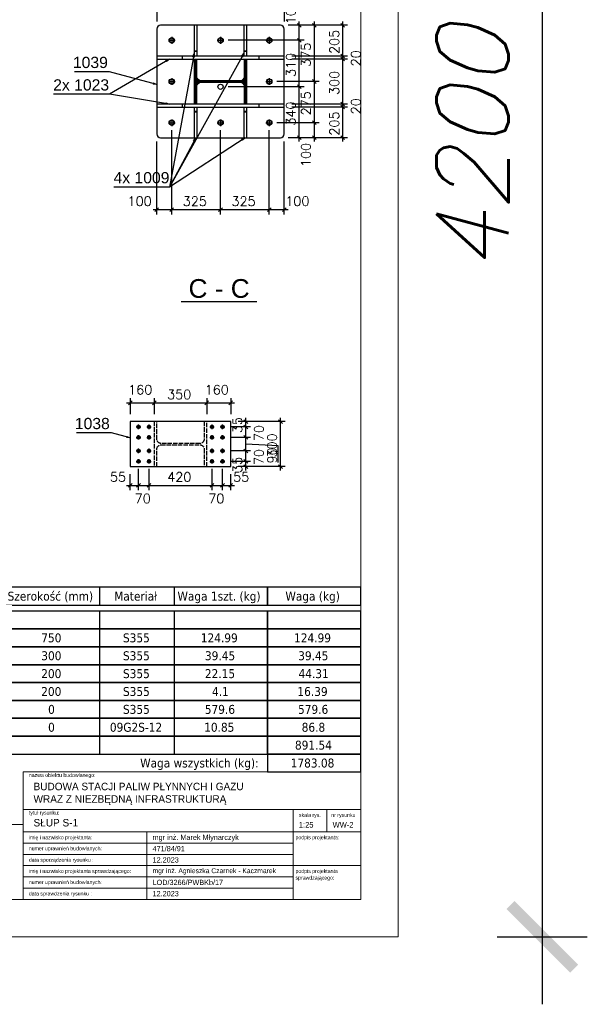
# Model space of a CAD drawing. Header units: millimetres. Extents: x 1814 to 94182, y 11562 to 49454.
# Tile 77 of 143: x 14214 to 14593, y 20227 to 20884. Entities that reach past the tile are written whole.
import ezdxf

# ---------------------------------------------------------------- set-up
doc = ezdxf.new("R2010")
doc.units = ezdxf.units.MM
doc.linetypes.add('ACAD_ISO02W100', pattern=[15, 12, -3])
doc.linetypes.add('ACAD_ISO04W100', pattern=[30, 24, -3, 0, -3])
for name, color, linetype in [('AS_DIM_ON', 7, 'Continuous'), ('odnośnik', 140, 'Continuous'), ('opis', 50, 'Continuous')]:
    doc.layers.add(name, color=color, linetype=linetype)
doc.layers.add('pomoc', color=210, linetype='Continuous', lineweight=9, plot=False)
doc.layers.add('ramka', color=84, linetype='Continuous', lineweight=15)
doc.layers.add('wymiar', color=135, linetype='Continuous', lineweight=9)
doc.styles.add('ARIAL', font='arial.ttf')
doc.styles.add('GENERATED_STYLE_4', font='txt')
doc.styles.add('ROMANS', font='romans')
doc.styles.add('Tahoma', font='tahoma.ttf', dxfattribs={"height": 3})
doc.styles.add('WYMIARY', font='simplex.shx', dxfattribs={"oblique": 15})
doc.dimstyles.new('1-50', dxfattribs={"dimscale": 50, "dimtxt": 0.16, "dimasz": 0.2, "dimexe": 0.1, "dimexo": 0.1, "dimgap": 0.075, "dimtad": 1, "dimdec": 1, "dimrnd": 0.1, "dimzin": 9, "dimtxsty": 'WYMIARY', "dimblk": 'ARCHTICK', "dimcen": 0.2, "dimdle": 0.15, "dimadec": 1, "dimazin": 1, "dimtfac": 1, "dimtdec": 1, "dimtix": 1, "dimtmove": 2, "dimatfit": 3, "dimldrblk": 'ARCHTICK', "dimfxl": 0, "dimarcsym": 0})

# ---------------------------------------------------------------- blocks, each defined once
blk = doc.blocks.new('_ARCHTICK')
at = {"color": 0, "linetype": 'ByBlock', "lineweight": -2}
blk.add_solid([(0.398, 0.309), (0.309, 0.398), (-0.309, -0.398), (-0.398, -0.309)], dxfattribs=at)
blk = doc.blocks.new('*D3293')
at = {"layer": 'Defpoints', "color": 0}
for p in [(14466.8, 21322.09), (14466.8, 20272.09), (14562.88, 20272.09)]:
    blk.add_point(p, dxfattribs=at)
at = {"layer": 'wymiar', "color": 0, "lineweight": -2}
for p, q in [((14562.88, 21367.09), (14562.88, 20227.09)), ((14532.88, 21322.09), (14592.88, 21322.09)), ((14532.88, 20272.09), (14592.88, 20272.09))]:
    blk.add_line(p, q, dxfattribs=at)
at = {"layer": 'wymiar', "color": 0, "lineweight": -2, "xscale": 60, "yscale": 60, "zscale": 60}
for p, rotation in [((14562.88, 21322.09), 90), ((14562.88, 20272.09), 270)]:
    blk.add_blockref('_ARCHTICK', p, dxfattribs=dict(at, rotation=rotation))
at = {"layer": 'wymiar', "color": 0, "insert": (14516.38, 20797.09), "char_height": 48, "attachment_point": 5, "rotation": 90, "style": 'WYMIARY'}
blk.add_mtext('4200', dxfattribs=at)

msp = doc.modelspace()

# ---------------------------------------------------------------- hatches: boundary and pattern name
h = msp.add_hatch()
h.set_pattern_fill('HYPECUTREGION', color=10, scale=0.5, angle=-90, style=0, pattern_type=2)
h.set_pattern_definition([(315, (14348.36073, 20842.6907), (0.353553, 0.353553), [])])
h.paths.add_polyline_path([(14332.611, 20857.691), (14330.861, 20857.691), (14330.861, 20827.691), (14332.611, 20827.691), (14332.611, 20839.491, -0.4142136), (14335.311, 20842.191), (14361.411, 20842.191, -0.4142136), (14364.111, 20839.491), (14364.111, 20827.691), (14365.861, 20827.691), (14365.861, 20857.691), (14364.111, 20857.691), (14364.111, 20845.891, -0.4142136), (14361.411, 20843.191), (14335.311, 20843.191, -0.4142136), (14332.611, 20845.891)], flags=0)

# ---------------------------------------------------------------- linework, layer by layer
at = {"color": 145, "linetype": 'Continuous', "ltscale": 0.25}
for p, q in [((14305.861, 20877.691), (14305.861, 20859.691)), ((14330.861, 20880.191), (14308.361, 20880.191)), ((14332.861, 20880.191), (14330.861, 20880.191)), ((14330.861, 20880.191), (14330.861, 20863.191)), ((14332.861, 20863.191), (14332.861, 20880.191)), ((14363.861, 20880.191), (14332.861, 20880.191)), ((14365.861, 20880.191), (14363.861, 20880.191)), ((14363.861, 20880.191), (14363.861, 20863.191)), ((14365.861, 20863.191), (14365.861, 20880.191)), ((14388.361, 20880.191), (14365.861, 20880.191)), ((14390.861, 20859.691), (14390.861, 20877.691)), ((14330.861, 20863.191), (14332.861, 20863.191)), ((14330.861, 20863.191), (14330.861, 20859.691)), ((14332.861, 20859.691), (14332.861, 20863.191)), ((14363.861, 20863.191), (14365.861, 20863.191)), ((14363.861, 20863.191), (14363.861, 20859.691)), ((14365.861, 20859.691), (14365.861, 20863.191)), ((14322.861, 20859.691), (14305.861, 20859.691)), ((14305.861, 20859.691), (14305.861, 20857.691)), ((14305.861, 20857.691), (14322.861, 20857.691)), ((14305.861, 20857.691), (14305.861, 20827.691)), ((14330.861, 20859.691), (14322.861, 20859.691)), ((14322.861, 20859.691), (14322.861, 20857.691)), ((14322.861, 20857.691), (14330.861, 20857.691)), ((14373.861, 20859.691), (14330.861, 20859.691)), ((14330.861, 20857.691), (14332.611, 20857.691)), ((14330.861, 20857.691), (14330.861, 20827.691)), ((14332.611, 20845.891), (14332.611, 20857.691)), ((14332.611, 20857.691), (14364.111, 20857.691)), ((14364.111, 20857.691), (14365.861, 20857.691)), ((14364.111, 20857.691), (14364.111, 20845.891)), ((14365.861, 20827.691), (14365.861, 20857.691)), ((14365.861, 20857.691), (14373.861, 20857.691)), ((14390.861, 20859.691), (14373.861, 20859.691)), ((14373.861, 20859.691), (14373.861, 20857.691)), ((14373.861, 20857.691), (14390.861, 20857.691)), ((14390.861, 20857.691), (14390.861, 20859.691)), ((14390.861, 20827.691), (14390.861, 20857.691)), ((14361.411, 20843.191), (14335.311, 20843.191)), ((14335.311, 20842.191), (14361.411, 20842.191)), ((14332.611, 20827.691), (14332.611, 20839.491)), ((14364.111, 20839.491), (14364.111, 20827.691)), ((14322.861, 20827.691), (14305.861, 20827.691)), ((14305.861, 20827.691), (14305.861, 20825.691)), ((14305.861, 20825.691), (14322.861, 20825.691)), ((14305.861, 20825.691), (14305.861, 20807.691)), ((14330.861, 20827.691), (14322.861, 20827.691)), ((14322.861, 20827.691), (14322.861, 20825.691)), ((14322.861, 20825.691), (14365.861, 20825.691)), ((14332.611, 20827.691), (14330.861, 20827.691)), ((14330.861, 20825.691), (14330.861, 20822.191)), ((14364.111, 20827.691), (14332.611, 20827.691)), ((14332.861, 20822.191), (14332.861, 20825.691)), ((14363.861, 20825.691), (14363.861, 20822.191)), ((14365.861, 20827.691), (14364.111, 20827.691)), ((14373.861, 20827.691), (14365.861, 20827.691)), ((14365.861, 20822.191), (14365.861, 20825.691)), ((14365.861, 20825.691), (14373.861, 20825.691)), ((14390.861, 20827.691), (14373.861, 20827.691)), ((14373.861, 20827.691), (14373.861, 20825.691)), ((14373.861, 20825.691), (14390.861, 20825.691)), ((14390.861, 20825.691), (14390.861, 20827.691)), ((14390.861, 20807.691), (14390.861, 20825.691)), ((14332.861, 20822.191), (14330.861, 20822.191)), ((14330.861, 20822.191), (14330.861, 20805.191)), ((14332.861, 20805.191), (14332.861, 20822.191)), ((14365.861, 20822.191), (14363.861, 20822.191)), ((14363.861, 20822.191), (14363.861, 20805.191)), ((14365.861, 20805.191), (14365.861, 20822.191)), ((14308.361, 20805.191), (14330.861, 20805.191)), ((14330.861, 20805.191), (14332.861, 20805.191)), ((14332.861, 20805.191), (14363.861, 20805.191)), ((14363.861, 20805.191), (14365.861, 20805.191)), ((14365.861, 20805.191), (14388.361, 20805.191)), ((14355.179, 20615.79), (14288.179, 20615.79)), ((14288.179, 20615.79), (14288.179, 20585.79)), ((14355.179, 20585.79), (14355.179, 20615.79)), ((14288.179, 20585.79), (14355.179, 20585.79))]:
    msp.add_line(p, q, dxfattribs=at)
at = {"color": 84, "linetype": 'ACAD_ISO02W100', "ltscale": 0.25}
for p, q in [((14332.861, 20862.691), (14330.861, 20862.691)), ((14365.861, 20862.691), (14363.861, 20862.691)), ((14332.861, 20822.691), (14330.861, 20822.691)), ((14365.861, 20822.691), (14363.861, 20822.691)), ((14304.179, 20615.79), (14304.179, 20585.79)), ((14305.929, 20603.99), (14305.929, 20615.79)), ((14337.429, 20615.79), (14337.429, 20603.99)), ((14339.179, 20585.79), (14339.179, 20615.79)), ((14334.729, 20601.29), (14308.629, 20601.29)), ((14308.629, 20600.29), (14334.729, 20600.29)), ((14305.929, 20585.79), (14305.929, 20597.59)), ((14337.429, 20597.59), (14337.429, 20585.79))]:
    msp.add_line(p, q, dxfattribs=at)
at = {"color": 7}
for p, q in [((14314.361, 20857.691), (14274.383, 20834.191)), ((14330.861, 20861.441), (14314.436, 20772.291)), ((14363.861, 20861.441), (14314.436, 20772.291)), ((14364.861, 20805.191), (14314.436, 20772.291))]:
    msp.add_line(p, q, dxfattribs=at)
at = {"color": 0, "linetype": 'ByBlock', "lineweight": -2}
for p, q in [((14311.994, 20856.783, 25.5), (14314.361, 20857.691, 25.5)), ((14311.994, 20856.783, 25.5), (14312.417, 20856.065, 25.5)), ((14314.361, 20857.691, 25.5), (14312.417, 20856.065, 25.5)), ((14329.998, 20859.058, 17), (14330.861, 20861.441, 17)), ((14329.998, 20859.058, 17), (14330.818, 20858.907, 17)), ((14330.861, 20861.441, 17), (14330.818, 20858.907, 17)), ((14362.284, 20859.456, 17), (14363.861, 20861.441, 17)), ((14362.284, 20859.456, 17), (14363.013, 20859.052, 17)), ((14363.861, 20861.441, 17), (14363.013, 20859.052, 17)), ((14303.554, 20841.806, 5.5), (14303.338, 20841.001, 5.5)), ((14305.861, 20840.756, 5.5), (14303.338, 20841.001, 5.5)), ((14303.554, 20841.806, 5.5), (14305.861, 20840.756, 5.5)), ((14311.96, 20828.503, 25.5), (14311.826, 20827.681, 25.5)), ((14314.361, 20827.691, 25.5), (14311.826, 20827.681, 25.5)), ((14311.96, 20828.503, 25.5), (14314.361, 20827.691, 25.5)), ((14330.322, 20803.176, 17), (14331.861, 20805.191, 17)), ((14330.322, 20803.176, 17), (14331.059, 20802.786, 17)), ((14331.861, 20805.191, 17), (14331.059, 20802.786, 17)), ((14362.539, 20804.174, 17), (14364.861, 20805.191, 17)), ((14362.539, 20804.174, 17), (14362.995, 20803.476, 17)), ((14364.861, 20805.191, 17), (14362.995, 20803.476, 17)), ((14285.872, 20605.99, 525.5), (14285.656, 20605.185, 525.5)), ((14285.872, 20605.99, 525.5), (14288.179, 20604.941, 525.5)), ((14288.179, 20604.941, 525.5), (14285.656, 20605.185, 525.5))]:
    msp.add_line(p, q, dxfattribs=at)
at = {"color": 10, "linetype": 'ACAD_ISO04W100', "ltscale": 0.25}
for p, q in [((14348.361, 20842.691), (14348.361, 20842.691)), ((14321.679, 20600.79), (14321.679, 20600.79))]:
    msp.add_line(p, q, dxfattribs=at)
at = {"color": 84}
msp.add_line((14322.192, 20695.89), (14372.635, 20695.89), dxfattribs=at)
at = {"color": 7, "linetype": 'Continuous', "ltscale": 0.25}
for points in [[(14313.611, 20870.191), (14315.861, 20870.191), (14315.861, 20867.941)], [(14317.361, 20870.191), (14317.247, 20870.765), (14316.921, 20871.251), (14316.435, 20871.576), (14315.861, 20871.691), (14315.287, 20871.576), (14314.8, 20871.251), (14314.475, 20870.765), (14314.361, 20870.191), (14314.475, 20869.617), (14314.8, 20869.13), (14315.287, 20868.805), (14315.861, 20868.691), (14316.435, 20868.805), (14316.921, 20869.13), (14317.247, 20869.617), (14317.361, 20870.191)], [(14315.861, 20872.441), (14315.861, 20870.191), (14318.111, 20870.191)], [(14346.111, 20870.191), (14348.361, 20870.191), (14348.361, 20867.941)], [(14349.861, 20870.191), (14349.747, 20870.765), (14349.421, 20871.251), (14348.935, 20871.576), (14348.361, 20871.691), (14347.787, 20871.576), (14347.3, 20871.251), (14346.975, 20870.765), (14346.861, 20870.191), (14346.975, 20869.617), (14347.3, 20869.13), (14347.787, 20868.805), (14348.361, 20868.691), (14348.935, 20868.805), (14349.421, 20869.13), (14349.747, 20869.617), (14349.861, 20870.191)], [(14348.361, 20872.441), (14348.361, 20870.191), (14350.611, 20870.191)], [(14378.611, 20870.191), (14380.861, 20870.191), (14380.861, 20867.941)], [(14382.361, 20870.191), (14382.247, 20870.765), (14381.921, 20871.251), (14381.435, 20871.576), (14380.861, 20871.691), (14380.287, 20871.576), (14379.8, 20871.251), (14379.475, 20870.765), (14379.361, 20870.191), (14379.475, 20869.617), (14379.8, 20869.13), (14380.287, 20868.805), (14380.861, 20868.691), (14381.435, 20868.805), (14381.921, 20869.13), (14382.247, 20869.617), (14382.361, 20870.191)], [(14380.861, 20872.441), (14380.861, 20870.191), (14383.111, 20870.191)], [(14313.611, 20842.691), (14315.861, 20842.691), (14315.861, 20840.441)], [(14317.361, 20842.691), (14317.247, 20843.265), (14316.921, 20843.751), (14316.435, 20844.076), (14315.861, 20844.191), (14315.287, 20844.076), (14314.8, 20843.751), (14314.475, 20843.265), (14314.361, 20842.691), (14314.475, 20842.117), (14314.8, 20841.63), (14315.287, 20841.305), (14315.861, 20841.191), (14316.435, 20841.305), (14316.921, 20841.63), (14317.247, 20842.117), (14317.361, 20842.691)], [(14315.861, 20844.941), (14315.861, 20842.691), (14318.111, 20842.691)], [(14378.611, 20842.691), (14380.861, 20842.691), (14380.861, 20840.441)], [(14382.361, 20842.691), (14382.247, 20843.265), (14381.921, 20843.751), (14381.435, 20844.076), (14380.861, 20844.191), (14380.287, 20844.076), (14379.8, 20843.751), (14379.475, 20843.265), (14379.361, 20842.691), (14379.475, 20842.117), (14379.8, 20841.63), (14380.287, 20841.305), (14380.861, 20841.191), (14381.435, 20841.305), (14381.921, 20841.63), (14382.247, 20842.117), (14382.361, 20842.691)], [(14380.861, 20844.941), (14380.861, 20842.691), (14383.111, 20842.691)], [(14317.361, 20815.191), (14317.247, 20815.765), (14316.921, 20816.251), (14316.435, 20816.576), (14315.861, 20816.691), (14315.287, 20816.576), (14314.8, 20816.251), (14314.475, 20815.765), (14314.361, 20815.191), (14314.475, 20814.617), (14314.8, 20814.13), (14315.287, 20813.805), (14315.861, 20813.691), (14316.435, 20813.805), (14316.921, 20814.13), (14317.247, 20814.617), (14317.361, 20815.191)], [(14315.861, 20817.441), (14315.861, 20815.191), (14318.111, 20815.191)], [(14349.861, 20815.191), (14349.747, 20815.765), (14349.421, 20816.251), (14348.935, 20816.576), (14348.361, 20816.691), (14347.787, 20816.576), (14347.3, 20816.251), (14346.975, 20815.765), (14346.861, 20815.191), (14346.975, 20814.617), (14347.3, 20814.13), (14347.787, 20813.805), (14348.361, 20813.691), (14348.935, 20813.805), (14349.421, 20814.13), (14349.747, 20814.617), (14349.861, 20815.191)], [(14348.361, 20817.441), (14348.361, 20815.191), (14350.611, 20815.191)], [(14382.361, 20815.191), (14382.247, 20815.765), (14381.921, 20816.251), (14381.435, 20816.576), (14380.861, 20816.691), (14380.287, 20816.576), (14379.8, 20816.251), (14379.475, 20815.765), (14379.361, 20815.191), (14379.475, 20814.617), (14379.8, 20814.13), (14380.287, 20813.805), (14380.861, 20813.691), (14381.435, 20813.805), (14381.921, 20814.13), (14382.247, 20814.617), (14382.361, 20815.191)], [(14380.861, 20817.441), (14380.861, 20815.191), (14383.111, 20815.191)], [(14313.611, 20815.191), (14315.861, 20815.191), (14315.861, 20812.941)], [(14346.111, 20815.191), (14348.361, 20815.191), (14348.361, 20812.941)], [(14378.611, 20815.191), (14380.861, 20815.191), (14380.861, 20812.941)], [(14292.179, 20612.29), (14293.679, 20612.29), (14293.679, 20613.79)], [(14293.679, 20613.29), (14293.296, 20613.214), (14292.972, 20612.997), (14292.755, 20612.673), (14292.679, 20612.29), (14292.755, 20611.907), (14292.972, 20611.583), (14293.296, 20611.366), (14293.679, 20611.29), (14294.061, 20611.366), (14294.386, 20611.583), (14294.603, 20611.907), (14294.679, 20612.29), (14294.603, 20612.673), (14294.386, 20612.997), (14294.061, 20613.214), (14293.679, 20613.29)], [(14293.679, 20610.79), (14293.679, 20612.29), (14295.179, 20612.29)], [(14299.179, 20612.29), (14300.679, 20612.29), (14300.679, 20613.79)], [(14300.679, 20613.29), (14300.296, 20613.214), (14299.972, 20612.997), (14299.755, 20612.673), (14299.679, 20612.29), (14299.755, 20611.907), (14299.972, 20611.583), (14300.296, 20611.366), (14300.679, 20611.29), (14301.061, 20611.366), (14301.386, 20611.583), (14301.603, 20611.907), (14301.679, 20612.29), (14301.603, 20612.673), (14301.386, 20612.997), (14301.061, 20613.214), (14300.679, 20613.29)], [(14300.679, 20610.79), (14300.679, 20612.29), (14302.179, 20612.29)], [(14341.179, 20612.29), (14342.679, 20612.29), (14342.679, 20613.79)], [(14342.679, 20613.29), (14342.296, 20613.214), (14341.972, 20612.997), (14341.755, 20612.673), (14341.679, 20612.29), (14341.755, 20611.907), (14341.972, 20611.583), (14342.296, 20611.366), (14342.679, 20611.29), (14343.061, 20611.366), (14343.386, 20611.583), (14343.603, 20611.907), (14343.679, 20612.29), (14343.603, 20612.673), (14343.386, 20612.997), (14343.061, 20613.214), (14342.679, 20613.29)], [(14342.679, 20610.79), (14342.679, 20612.29), (14344.179, 20612.29)], [(14348.179, 20612.29), (14349.679, 20612.29), (14349.679, 20613.79)], [(14349.679, 20613.29), (14349.296, 20613.214), (14348.972, 20612.997), (14348.755, 20612.673), (14348.679, 20612.29), (14348.755, 20611.907), (14348.972, 20611.583), (14349.296, 20611.366), (14349.679, 20611.29), (14350.061, 20611.366), (14350.386, 20611.583), (14350.603, 20611.907), (14350.679, 20612.29), (14350.603, 20612.673), (14350.386, 20612.997), (14350.061, 20613.214), (14349.679, 20613.29)], [(14349.679, 20610.79), (14349.679, 20612.29), (14351.179, 20612.29)], [(14292.179, 20605.29), (14293.679, 20605.29), (14293.679, 20606.79)], [(14293.679, 20606.29), (14293.296, 20606.214), (14292.972, 20605.997), (14292.755, 20605.673), (14292.679, 20605.29), (14292.755, 20604.907), (14292.972, 20604.583), (14293.296, 20604.366), (14293.679, 20604.29), (14294.061, 20604.366), (14294.386, 20604.583), (14294.603, 20604.907), (14294.679, 20605.29), (14294.603, 20605.673), (14294.386, 20605.997), (14294.061, 20606.214), (14293.679, 20606.29)], [(14299.179, 20605.29), (14300.679, 20605.29), (14300.679, 20606.79)], [(14300.679, 20606.29), (14300.296, 20606.214), (14299.972, 20605.997), (14299.755, 20605.673), (14299.679, 20605.29), (14299.755, 20604.907), (14299.972, 20604.583), (14300.296, 20604.366), (14300.679, 20604.29), (14301.061, 20604.366), (14301.386, 20604.583), (14301.603, 20604.907), (14301.679, 20605.29), (14301.603, 20605.673), (14301.386, 20605.997), (14301.061, 20606.214), (14300.679, 20606.29)], [(14341.179, 20605.29), (14342.679, 20605.29), (14342.679, 20606.79)], [(14342.679, 20606.29), (14342.296, 20606.214), (14341.972, 20605.997), (14341.755, 20605.673), (14341.679, 20605.29), (14341.755, 20604.907), (14341.972, 20604.583), (14342.296, 20604.366), (14342.679, 20604.29), (14343.061, 20604.366), (14343.386, 20604.583), (14343.603, 20604.907), (14343.679, 20605.29), (14343.603, 20605.673), (14343.386, 20605.997), (14343.061, 20606.214), (14342.679, 20606.29)], [(14348.179, 20605.29), (14349.679, 20605.29), (14349.679, 20606.79)], [(14349.679, 20606.29), (14349.296, 20606.214), (14348.972, 20605.997), (14348.755, 20605.673), (14348.679, 20605.29), (14348.755, 20604.907), (14348.972, 20604.583), (14349.296, 20604.366), (14349.679, 20604.29), (14350.061, 20604.366), (14350.386, 20604.583), (14350.603, 20604.907), (14350.679, 20605.29), (14350.603, 20605.673), (14350.386, 20605.997), (14350.061, 20606.214), (14349.679, 20606.29)], [(14293.679, 20603.79), (14293.679, 20605.29), (14295.179, 20605.29)], [(14300.679, 20603.79), (14300.679, 20605.29), (14302.179, 20605.29)], [(14342.679, 20603.79), (14342.679, 20605.29), (14344.179, 20605.29)], [(14349.679, 20603.79), (14349.679, 20605.29), (14351.179, 20605.29)], [(14292.179, 20596.29), (14293.679, 20596.29), (14293.679, 20597.79)], [(14293.679, 20597.29), (14293.296, 20597.214), (14292.972, 20596.997), (14292.755, 20596.673), (14292.679, 20596.29), (14292.755, 20595.907), (14292.972, 20595.583), (14293.296, 20595.366), (14293.679, 20595.29), (14294.061, 20595.366), (14294.386, 20595.583), (14294.603, 20595.907), (14294.679, 20596.29), (14294.603, 20596.673), (14294.386, 20596.997), (14294.061, 20597.214), (14293.679, 20597.29)], [(14293.679, 20594.79), (14293.679, 20596.29), (14295.179, 20596.29)], [(14299.179, 20596.29), (14300.679, 20596.29), (14300.679, 20597.79)], [(14300.679, 20597.29), (14300.296, 20597.214), (14299.972, 20596.997), (14299.755, 20596.673), (14299.679, 20596.29), (14299.755, 20595.907), (14299.972, 20595.583), (14300.296, 20595.366), (14300.679, 20595.29), (14301.061, 20595.366), (14301.386, 20595.583), (14301.603, 20595.907), (14301.679, 20596.29), (14301.603, 20596.673), (14301.386, 20596.997), (14301.061, 20597.214), (14300.679, 20597.29)], [(14300.679, 20594.79), (14300.679, 20596.29), (14302.179, 20596.29)], [(14341.179, 20596.29), (14342.679, 20596.29), (14342.679, 20597.79)], [(14342.679, 20597.29), (14342.296, 20597.214), (14341.972, 20596.997), (14341.755, 20596.673), (14341.679, 20596.29), (14341.755, 20595.907), (14341.972, 20595.583), (14342.296, 20595.366), (14342.679, 20595.29), (14343.061, 20595.366), (14343.386, 20595.583), (14343.603, 20595.907), (14343.679, 20596.29), (14343.603, 20596.673), (14343.386, 20596.997), (14343.061, 20597.214), (14342.679, 20597.29)], [(14342.679, 20594.79), (14342.679, 20596.29), (14344.179, 20596.29)], [(14348.179, 20596.29), (14349.679, 20596.29), (14349.679, 20597.79)], [(14349.679, 20597.29), (14349.296, 20597.214), (14348.972, 20596.997), (14348.755, 20596.673), (14348.679, 20596.29), (14348.755, 20595.907), (14348.972, 20595.583), (14349.296, 20595.366), (14349.679, 20595.29), (14350.061, 20595.366), (14350.386, 20595.583), (14350.603, 20595.907), (14350.679, 20596.29), (14350.603, 20596.673), (14350.386, 20596.997), (14350.061, 20597.214), (14349.679, 20597.29)], [(14349.679, 20594.79), (14349.679, 20596.29), (14351.179, 20596.29)], [(14292.179, 20589.29), (14293.679, 20589.29), (14293.679, 20590.79)], [(14293.679, 20590.29), (14293.296, 20590.214), (14292.972, 20589.997), (14292.755, 20589.673), (14292.679, 20589.29), (14292.755, 20588.907), (14292.972, 20588.583), (14293.296, 20588.366), (14293.679, 20588.29), (14294.061, 20588.366), (14294.386, 20588.583), (14294.603, 20588.907), (14294.679, 20589.29), (14294.603, 20589.673), (14294.386, 20589.997), (14294.061, 20590.214), (14293.679, 20590.29)], [(14293.679, 20587.79), (14293.679, 20589.29), (14295.179, 20589.29)], [(14299.179, 20589.29), (14300.679, 20589.29), (14300.679, 20590.79)], [(14300.679, 20590.29), (14300.296, 20590.214), (14299.972, 20589.997), (14299.755, 20589.673), (14299.679, 20589.29), (14299.755, 20588.907), (14299.972, 20588.583), (14300.296, 20588.366), (14300.679, 20588.29), (14301.061, 20588.366), (14301.386, 20588.583), (14301.603, 20588.907), (14301.679, 20589.29), (14301.603, 20589.673), (14301.386, 20589.997), (14301.061, 20590.214), (14300.679, 20590.29)], [(14300.679, 20587.79), (14300.679, 20589.29), (14302.179, 20589.29)], [(14341.179, 20589.29), (14342.679, 20589.29), (14342.679, 20590.79)], [(14342.679, 20590.29), (14342.296, 20590.214), (14341.972, 20589.997), (14341.755, 20589.673), (14341.679, 20589.29), (14341.755, 20588.907), (14341.972, 20588.583), (14342.296, 20588.366), (14342.679, 20588.29), (14343.061, 20588.366), (14343.386, 20588.583), (14343.603, 20588.907), (14343.679, 20589.29), (14343.603, 20589.673), (14343.386, 20589.997), (14343.061, 20590.214), (14342.679, 20590.29)], [(14342.679, 20587.79), (14342.679, 20589.29), (14344.179, 20589.29)], [(14348.179, 20589.29), (14349.679, 20589.29), (14349.679, 20590.79)], [(14349.679, 20590.29), (14349.296, 20590.214), (14348.972, 20589.997), (14348.755, 20589.673), (14348.679, 20589.29), (14348.755, 20588.907), (14348.972, 20588.583), (14349.296, 20588.366), (14349.679, 20588.29), (14350.061, 20588.366), (14350.386, 20588.583), (14350.603, 20588.907), (14350.679, 20589.29), (14350.603, 20589.673), (14350.386, 20589.997), (14350.061, 20590.214), (14349.679, 20590.29)], [(14349.679, 20587.79), (14349.679, 20589.29), (14351.179, 20589.29)]]:
    msp.add_lwpolyline(points, dxfattribs=at)
at = {"color": 7}
for points in [[(14305.861, 20840.756), (14274.383, 20849.191), (14251.075, 20849.191)], [(14314.361, 20827.691), (14274.383, 20834.191), (14237.098, 20834.191)], [(14331.861, 20805.191), (14314.436, 20772.291), (14277.151, 20772.291)], [(14288.179, 20604.941), (14275.679, 20608.29), (14252.37, 20608.29)]]:
    msp.add_lwpolyline(points, dxfattribs=at)
at = {"color": 145, "linetype": 'Continuous', "ltscale": 0.25}
for centre, radius in [((14315.861, 20870.191), 1.8), ((14348.361, 20870.191), 1.8), ((14380.861, 20870.191), 1.8), ((14315.861, 20842.691), 1.8), ((14380.861, 20842.691), 1.8), ((14348.361, 20839.191), 1.75), ((14315.861, 20815.191), 1.8), ((14348.361, 20815.191), 1.8), ((14380.861, 20815.191), 1.8), ((14293.679, 20612.29), 1.1), ((14300.679, 20612.29), 1.1), ((14342.679, 20612.29), 1.1), ((14349.679, 20612.29), 1.1), ((14293.679, 20605.29), 1.1), ((14300.679, 20605.29), 1.1), ((14342.679, 20605.29), 1.1), ((14349.679, 20605.29), 1.1), ((14293.679, 20596.29), 1.1), ((14300.679, 20596.29), 1.1), ((14342.679, 20596.29), 1.1), ((14349.679, 20596.29), 1.1), ((14293.679, 20589.29), 1.1), ((14300.679, 20589.29), 1.1), ((14342.679, 20589.29), 1.1), ((14349.679, 20589.29), 1.1)]:
    msp.add_circle(centre, radius, dxfattribs=at)
for centre, start, end in [((14308.361, 20877.691), 90, 180), ((14388.361, 20877.691), 0, 90), ((14308.361, 20807.691), 180, 270), ((14388.361, 20807.691), 270, 0)]:
    msp.add_arc(centre, 2.5, start, end, dxfattribs=at)
at = {"color": 145, "linetype": 'Continuous', "ltscale": 0.25, "extrusion": (0, 0, -1)}
for centre, start, end in [((-14335.311, 20845.891), 270, 0), ((-14335.311, 20839.491), 0, 90), ((-14361.411, 20845.891), 180, 270), ((-14361.411, 20839.491), 90, 180)]:
    msp.add_arc(centre, 2.7, start, end, dxfattribs=at)
at = {"color": 84, "linetype": 'ACAD_ISO02W100', "ltscale": 0.25, "extrusion": (0, 0, -1)}
for centre, start, end in [((-14308.629, 20603.99), 270, 0), ((-14308.629, 20597.59), 0, 90), ((-14334.729, 20603.99), 180, 270), ((-14334.729, 20597.59), 90, 180)]:
    msp.add_arc(centre, 2.7, start, end, dxfattribs=at)
at = {"layer": 'AS_DIM_ON', "color": 8}
for p, q in [((14305.861, 20913.593), (14305.861, 20882.691)), ((14390.861, 20913.593), (14390.861, 20882.691)), ((14400.886, 20870.191), (14400.886, 20882.691)), ((14410.911, 20842.691), (14410.911, 20882.691)), ((14429.863, 20859.691), (14429.863, 20882.691)), ((14404.011, 20880.191), (14393.361, 20880.191)), ((14414.036, 20880.191), (14393.361, 20880.191)), ((14432.988, 20880.191), (14393.361, 20880.191)), ((14404.011, 20870.191), (14353.361, 20870.191)), ((14400.886, 20839.191), (14400.886, 20870.191)), ((14432.988, 20859.691), (14395.861, 20859.691)), ((14432.988, 20857.691), (14395.861, 20857.691)), ((14429.863, 20857.691), (14429.863, 20859.691)), ((14429.863, 20827.691), (14429.863, 20857.691)), ((14414.036, 20842.691), (14385.861, 20842.691)), ((14410.911, 20815.191), (14410.911, 20842.691)), ((14404.011, 20839.191), (14353.361, 20839.191)), ((14400.886, 20802.691), (14400.886, 20839.191)), ((14432.988, 20827.691), (14395.861, 20827.691)), ((14432.988, 20825.691), (14395.861, 20825.691)), ((14429.863, 20825.691), (14429.863, 20827.691)), ((14429.863, 20802.691), (14429.863, 20825.691)), ((14315.861, 20754.088), (14315.861, 20810.191)), ((14348.361, 20754.088), (14348.361, 20810.191)), ((14380.861, 20754.088), (14380.861, 20810.191)), ((14414.036, 20815.191), (14385.861, 20815.191)), ((14410.911, 20802.691), (14410.911, 20815.191)), ((14305.861, 20754.088), (14305.861, 20802.691)), ((14390.861, 20754.088), (14390.861, 20802.691)), ((14404.011, 20805.191), (14393.361, 20805.191)), ((14414.036, 20805.191), (14393.361, 20805.191)), ((14432.988, 20805.191), (14393.361, 20805.191)), ((14303.361, 20757.213), (14315.861, 20757.213)), ((14315.861, 20757.213), (14348.361, 20757.213)), ((14348.361, 20757.213), (14380.861, 20757.213)), ((14380.861, 20757.213), (14393.361, 20757.213)), ((14285.679, 20628.315), (14304.179, 20628.315)), ((14288.179, 20631.44), (14288.179, 20620.79)), ((14304.179, 20631.44), (14304.179, 20620.79)), ((14304.179, 20628.315), (14339.179, 20628.315)), ((14339.179, 20631.44), (14339.179, 20620.79)), ((14339.179, 20628.315), (14357.679, 20628.315)), ((14355.179, 20631.44), (14355.179, 20620.79)), ((14368.329, 20612.29), (14354.679, 20612.29)), ((14368.329, 20615.79), (14360.179, 20615.79)), ((14391.479, 20615.79), (14360.179, 20615.79)), ((14365.204, 20612.29), (14365.204, 20618.29)), ((14365.204, 20605.29), (14365.204, 20612.29)), ((14388.354, 20583.29), (14388.354, 20618.29)), ((14368.329, 20605.29), (14354.679, 20605.29)), ((14365.204, 20596.29), (14365.204, 20605.29)), ((14386.829, 20599.647), (14365.204, 20600.79)), ((14386.829, 20588.528), (14386.829, 20599.647)), ((14368.329, 20596.29), (14354.679, 20596.29)), ((14365.204, 20589.29), (14365.204, 20596.29)), ((14368.329, 20589.29), (14354.679, 20589.29)), ((14368.329, 20585.79), (14360.179, 20585.79)), ((14391.479, 20585.79), (14360.179, 20585.79)), ((14365.204, 20583.29), (14365.204, 20589.29)), ((14288.179, 20570.14), (14288.179, 20580.79)), ((14293.679, 20570.14), (14293.679, 20584.29)), ((14300.679, 20570.14), (14300.679, 20584.29)), ((14342.679, 20570.14), (14342.679, 20584.29)), ((14349.679, 20570.14), (14349.679, 20584.29)), ((14355.179, 20570.14), (14355.179, 20580.79)), ((14285.679, 20573.265), (14293.679, 20573.265)), ((14293.679, 20573.265), (14300.679, 20573.265)), ((14300.679, 20573.265), (14342.679, 20573.265)), ((14342.679, 20573.265), (14349.679, 20573.265)), ((14349.679, 20573.265), (14357.679, 20573.265))]:
    msp.add_line(p, q, dxfattribs=at)
at = {"layer": 'AS_DIM_ON', "color": 8, "linetype": 'ByBlock', "lineweight": -2}
for p, q in [((14402.136, 20878.941), (14399.636, 20881.441)), ((14412.161, 20878.941), (14409.661, 20881.441)), ((14431.113, 20878.941), (14428.613, 20881.441)), ((14402.136, 20868.941), (14399.636, 20871.441)), ((14399.636, 20871.441), (14402.136, 20868.941)), ((14431.113, 20858.441), (14428.613, 20860.941)), ((14428.613, 20860.941), (14431.113, 20858.441)), ((14431.113, 20856.441), (14428.613, 20858.941)), ((14428.613, 20858.941), (14431.113, 20856.441)), ((14412.161, 20841.441), (14409.661, 20843.941)), ((14409.661, 20843.941), (14412.161, 20841.441)), ((14402.136, 20837.941), (14399.636, 20840.441)), ((14399.636, 20840.441), (14402.136, 20837.941)), ((14431.113, 20826.441), (14428.613, 20828.941)), ((14428.613, 20828.941), (14431.113, 20826.441)), ((14431.113, 20824.441), (14428.613, 20826.941)), ((14428.613, 20826.941), (14431.113, 20824.441)), ((14412.161, 20813.941), (14409.661, 20816.441)), ((14409.661, 20816.441), (14412.161, 20813.941)), ((14399.636, 20806.441), (14402.136, 20803.941)), ((14409.661, 20806.441), (14412.161, 20803.941)), ((14428.613, 20806.441), (14431.113, 20803.941)), ((14307.111, 20758.463), (14304.611, 20755.963)), ((14314.611, 20755.963), (14317.111, 20758.463)), ((14317.111, 20758.463), (14314.611, 20755.963)), ((14347.111, 20755.963), (14349.611, 20758.463)), ((14349.611, 20758.463), (14347.111, 20755.963)), ((14379.611, 20755.963), (14382.111, 20758.463)), ((14382.111, 20758.463), (14379.611, 20755.963)), ((14389.611, 20755.963), (14392.111, 20758.463)), ((14289.429, 20629.565), (14286.929, 20627.065)), ((14302.929, 20627.065), (14305.429, 20629.565)), ((14305.429, 20629.565), (14302.929, 20627.065)), ((14337.929, 20627.065), (14340.429, 20629.565)), ((14340.429, 20629.565), (14337.929, 20627.065)), ((14353.929, 20627.065), (14356.429, 20629.565)), ((14366.454, 20614.54), (14363.954, 20617.04)), ((14366.454, 20611.04), (14363.954, 20613.54)), ((14363.954, 20613.54), (14366.454, 20611.04)), ((14389.604, 20614.54), (14387.104, 20617.04)), ((14366.454, 20604.04), (14363.954, 20606.54)), ((14363.954, 20606.54), (14366.454, 20604.04)), ((14366.454, 20595.04), (14363.954, 20597.54)), ((14363.954, 20597.54), (14366.454, 20595.04)), ((14366.454, 20588.04), (14363.954, 20590.54)), ((14363.954, 20590.54), (14366.454, 20588.04)), ((14363.954, 20587.04), (14366.454, 20584.54)), ((14387.104, 20587.04), (14389.604, 20584.54)), ((14289.429, 20574.515), (14286.929, 20572.015)), ((14292.429, 20572.015), (14294.929, 20574.515)), ((14294.929, 20574.515), (14292.429, 20572.015)), ((14299.429, 20572.015), (14301.929, 20574.515)), ((14301.929, 20574.515), (14299.429, 20572.015)), ((14341.429, 20572.015), (14343.929, 20574.515)), ((14343.929, 20574.515), (14341.429, 20572.015)), ((14348.429, 20572.015), (14350.929, 20574.515)), ((14350.929, 20574.515), (14348.429, 20572.015)), ((14353.929, 20572.015), (14356.429, 20574.515))]:
    msp.add_line(p, q, dxfattribs=at)
at = {"layer": 'odnośnik'}
for p, q in [((14267.774, 20505.325), (14204.156, 20505.325)), ((14267.774, 20505.325), (14267.774, 20493.396)), ((14317.48, 20505.325), (14267.774, 20505.325)), ((14317.48, 20505.325), (14317.48, 20493.396)), ((14379.642, 20505.325), (14317.48, 20505.325)), ((14379.642, 20505.325), (14379.642, 20493.396)), ((14441.804, 20505.325), (14379.642, 20505.325)), ((14379.642, 20493.396), (14379.642, 20505.325)), ((14441.804, 20493.396), (14441.804, 20505.325)), ((14204.156, 20493.396), (14267.774, 20493.396)), ((14267.774, 20489.442), (14204.156, 20489.442)), ((14267.774, 20493.396), (14317.48, 20493.396)), ((14267.774, 20489.442), (14267.774, 20477.514)), ((14317.48, 20489.442), (14267.774, 20489.442)), ((14317.48, 20493.396), (14379.642, 20493.396)), ((14317.48, 20489.442), (14317.48, 20477.514)), ((14379.642, 20489.442), (14317.48, 20489.442)), ((14379.642, 20493.396), (14441.804, 20493.396)), ((14379.642, 20489.442), (14379.642, 20477.514)), ((14441.804, 20489.442), (14379.642, 20489.442)), ((14379.642, 20477.514), (14379.642, 20489.442)), ((14441.804, 20477.514), (14441.804, 20489.442)), ((14204.156, 20477.514), (14267.774, 20477.514)), ((14267.774, 20477.514), (14204.156, 20477.514)), ((14267.774, 20477.514), (14317.48, 20477.514)), ((14267.774, 20477.514), (14267.774, 20465.586)), ((14317.48, 20477.514), (14267.774, 20477.514)), ((14317.48, 20477.514), (14379.642, 20477.514)), ((14317.48, 20477.514), (14317.48, 20465.586)), ((14379.642, 20477.514), (14317.48, 20477.514)), ((14379.642, 20477.514), (14441.804, 20477.514)), ((14379.642, 20477.514), (14379.642, 20465.586)), ((14441.804, 20477.514), (14379.642, 20477.514)), ((14379.642, 20465.586), (14379.642, 20477.514)), ((14441.804, 20465.586), (14441.804, 20477.514)), ((14204.156, 20465.586), (14267.774, 20465.586)), ((14267.774, 20465.586), (14204.156, 20465.586)), ((14267.774, 20465.586), (14317.48, 20465.586)), ((14267.774, 20465.586), (14267.774, 20453.657)), ((14317.48, 20465.586), (14267.774, 20465.586)), ((14317.48, 20465.586), (14379.642, 20465.586)), ((14317.48, 20465.586), (14317.48, 20453.657)), ((14379.642, 20465.586), (14317.48, 20465.586)), ((14379.642, 20465.586), (14441.804, 20465.586)), ((14379.642, 20465.586), (14379.642, 20453.657)), ((14441.804, 20465.586), (14379.642, 20465.586)), ((14379.642, 20453.657), (14379.642, 20465.586)), ((14441.804, 20453.657), (14441.804, 20465.586)), ((14204.156, 20453.657), (14267.774, 20453.657)), ((14267.774, 20453.657), (14204.156, 20453.657)), ((14267.774, 20453.657), (14317.48, 20453.657)), ((14267.774, 20453.657), (14267.774, 20441.729)), ((14317.48, 20453.657), (14267.774, 20453.657)), ((14317.48, 20453.657), (14379.642, 20453.657)), ((14317.48, 20453.657), (14317.48, 20441.729)), ((14379.642, 20453.657), (14317.48, 20453.657)), ((14379.642, 20453.657), (14441.804, 20453.657)), ((14379.642, 20453.657), (14379.642, 20441.729)), ((14441.804, 20453.657), (14379.642, 20453.657)), ((14379.642, 20441.729), (14379.642, 20453.657)), ((14441.804, 20441.729), (14441.804, 20453.657)), ((14204.156, 20441.729), (14267.774, 20441.729)), ((14267.774, 20441.729), (14204.156, 20441.729)), ((14267.774, 20441.729), (14317.48, 20441.729)), ((14267.774, 20441.729), (14267.774, 20429.801)), ((14317.48, 20441.729), (14267.774, 20441.729)), ((14317.48, 20441.729), (14379.642, 20441.729)), ((14317.48, 20441.729), (14317.48, 20429.801)), ((14379.642, 20441.729), (14317.48, 20441.729)), ((14379.642, 20441.729), (14441.804, 20441.729)), ((14379.642, 20441.729), (14379.642, 20429.801)), ((14441.804, 20441.729), (14379.642, 20441.729)), ((14379.642, 20429.801), (14379.642, 20441.729)), ((14441.804, 20429.801), (14441.804, 20441.729)), ((14204.156, 20429.801), (14267.774, 20429.801)), ((14267.774, 20429.801), (14204.156, 20429.801)), ((14267.774, 20429.801), (14317.48, 20429.801)), ((14267.774, 20429.801), (14267.774, 20417.872)), ((14317.48, 20429.801), (14267.774, 20429.801)), ((14317.48, 20429.801), (14379.642, 20429.801)), ((14317.48, 20429.801), (14317.48, 20417.872)), ((14379.642, 20429.801), (14317.48, 20429.801)), ((14379.642, 20429.801), (14441.804, 20429.801)), ((14379.642, 20429.801), (14379.642, 20417.872)), ((14441.804, 20429.801), (14379.642, 20429.801)), ((14379.642, 20417.872), (14379.642, 20429.801)), ((14441.804, 20417.872), (14441.804, 20429.801)), ((14204.156, 20417.872), (14267.774, 20417.872)), ((14267.774, 20417.872), (14204.156, 20417.872)), ((14267.774, 20417.872), (14317.48, 20417.872)), ((14267.774, 20417.872), (14267.774, 20405.944)), ((14317.48, 20417.872), (14267.774, 20417.872)), ((14317.48, 20417.872), (14379.642, 20417.872)), ((14317.48, 20417.872), (14317.48, 20405.944)), ((14379.642, 20417.872), (14317.48, 20417.872)), ((14379.642, 20417.872), (14441.804, 20417.872)), ((14379.642, 20417.872), (14379.642, 20405.944)), ((14441.804, 20417.872), (14379.642, 20417.872)), ((14379.642, 20405.944), (14379.642, 20417.872)), ((14441.804, 20405.944), (14441.804, 20417.872)), ((14204.156, 20405.944), (14267.774, 20405.944)), ((14267.774, 20405.944), (14204.156, 20405.944)), ((14267.774, 20405.944), (14317.48, 20405.944)), ((14267.774, 20405.944), (14267.774, 20394.016)), ((14317.48, 20405.944), (14267.774, 20405.944)), ((14317.48, 20405.944), (14379.642, 20405.944)), ((14317.48, 20405.944), (14317.48, 20394.016)), ((14379.642, 20405.944), (14317.48, 20405.944)), ((14379.642, 20405.944), (14441.804, 20405.944)), ((14379.642, 20405.944), (14379.642, 20394.016)), ((14441.804, 20405.944), (14379.642, 20405.944)), ((14379.642, 20394.016), (14379.642, 20405.944)), ((14441.804, 20394.016), (14441.804, 20405.944)), ((14204.156, 20394.016), (14267.774, 20394.016)), ((14267.774, 20394.016), (14317.48, 20394.016)), ((14317.48, 20394.016), (14379.642, 20394.016)), ((14379.642, 20394.016), (14441.804, 20394.016)), ((14379.642, 20394.016), (14379.642, 20382.087)), ((14441.804, 20394.016), (14379.642, 20394.016)), ((14441.804, 20382.087), (14441.804, 20394.016)), ((14379.642, 20382.087), (14441.804, 20382.087))]:
    msp.add_line(p, q, dxfattribs=at)
at = {"layer": 'pomoc'}
msp.add_lwpolyline([(13066.804, 21322.087), (14466.804, 21322.087), (14466.804, 20272.087), (13066.804, 20272.087)], close=True, dxfattribs=at)
at = {"layer": 'ramka', "linetype": 'Continuous'}
for p, q in [((14441.804, 21259.725), (14441.804, 20297.087)), ((14216.804, 20382.087), (14216.804, 20297.087)), ((14441.804, 20382.087), (14216.804, 20382.087)), ((14441.804, 20357.087), (14216.804, 20357.087)), ((14396.804, 20357.087), (14396.804, 20342.087)), ((14419.304, 20357.087), (14419.304, 20342.087)), ((14441.804, 20342.087), (14216.804, 20342.087)), ((14299.304, 20342.087), (14299.304, 20319.587)), ((14396.804, 20342.087), (14396.804, 20319.587)), ((14396.804, 20334.587), (14216.804, 20334.587)), ((14396.804, 20327.087), (14216.804, 20327.087)), ((14441.804, 20319.587), (14216.804, 20319.587)), ((14299.304, 20319.587), (14299.304, 20297.087)), ((14396.804, 20319.587), (14396.804, 20297.087)), ((14396.804, 20312.087), (14216.804, 20312.087)), ((14396.804, 20304.587), (14216.804, 20304.587)), ((14441.804, 20297.087), (13066.804, 20297.087))]:
    msp.add_line(p, q, dxfattribs=at)
at = {"layer": 'ramka', "ltscale": 0.2}
msp.add_lwpolyline([(13991.804, 20297.087), (14216.804, 20297.087), (14216.804, 20347.087), (13991.804, 20347.087)], close=True, dxfattribs=at)

# ---------------------------------------------------------------- texts
at = {"color": 7, "style": 'ARIAL'}
for s, p in [('1039', (14249.934, 20851.691)), ('2x 1023', (14236.791, 20836.691)), ('4x 1009', (14277.018, 20774.791)), ('1038', (14251.229, 20610.79))]:
    msp.add_text(s, height=7.5, dxfattribs=at).set_placement(p)
at = {"color": 84, "style": 'ARIAL'}
msp.add_text(' C - C ', height=12.5, dxfattribs=at).set_placement((14322.192, 20698.39))
at = {"layer": 'AS_DIM_ON', "color": 9, "style": 'ROMANS'}
for s, p in [('100', (14398.386, 20880.892)), ('205', (14427.363, 20861.112)), ('375', (14408.411, 20852.514)), ('20', (14441.738, 20852.839)), ('310', (14398.386, 20845.764)), ('300', (14427.363, 20833.764)), ('275', (14408.411, 20820.112)), ('20', (14441.738, 20820.839)), ('340', (14398.386, 20813.264)), ('205', (14427.363, 20806.612)), ('100', (14408.411, 20785.713)), ('35', (14362.704, 20608.089)), ('70', (14377.079, 20602.782)), ('300', (14385.854, 20591.863)), ('70', (14377.079, 20586.782)), ('90', (14385.829, 20587.85)), ('35', (14362.704, 20581.589))]:
    msp.add_text(s, height=6.25, rotation=90, dxfattribs=at).set_placement(p)
for s, p in [('100', (14286.384, 20759.713)), ('325', (14323.184, 20759.713)), ('325', (14355.684, 20759.713)), ('100', (14391.562, 20759.713)), ('160', (14286.791, 20633.94)), ('160', (14337.791, 20633.94)), ('350', (14312.752, 20630.815)), ('55', (14274.669, 20575.765)), ('420', (14312.826, 20575.765)), ('55', (14356.788, 20575.765)), ('70', (14291.171, 20561.39)), ('70', (14340.171, 20561.39))]:
    msp.add_text(s, height=6.25, dxfattribs=at).set_placement(p)
at = {"layer": 'opis', "style": 'Tahoma'}
for s, height, p in [('Szerokość (mm)', 5.96418, (14206.381, 20496.378)), ('Materiał', 5.9642, (14277.484, 20496.378)), ('Waga 1szt. (kg)', 5.96418, (14319.665, 20496.378)), ('Waga (kg)', 5.9642, (14391.615, 20496.378)), ('750', 5.9642, (14228.851, 20468.568)), ('S355', 5.9642, (14283.316, 20468.568)), ('124.99', 5.9642, (14335.219, 20468.568)), ('124.99', 5.9642, (14397.381, 20468.568)), ('300', 5.9642, (14228.859, 20456.639)), ('S355', 5.9642, (14283.316, 20456.639)), ('39.45', 5.9642, (14337.974, 20456.639)), ('39.45', 5.9642, (14400.137, 20456.639)), ('200', 5.9642, (14228.811, 20444.711)), ('S355', 5.9642, (14283.316, 20444.711)), ('22.15', 5.9642, (14337.926, 20444.711)), ('44.31', 5.9642, (14400.365, 20444.711)), ('200', 5.9642, (14228.811, 20432.783)), ('S355', 5.9642, (14283.316, 20432.783)), ('4.1', 5.9642, (14342.681, 20432.783)), ('16.39', 5.9642, (14399.62, 20432.783)), ('0', 5.964, (14233.394, 20420.854)), ('S355', 5.9642, (14283.316, 20420.854)), ('579.6', 5.9642, (14337.866, 20420.854)), ('579.6', 5.9642, (14400.028, 20420.854)), ('0', 5.964, (14233.394, 20408.926)), ('09G2S-12', 5.9642, (14274.586, 20408.926)), ('10.85', 5.9642, (14337.458, 20408.926)), ('86.8', 5.9642, (14402.468, 20408.926)), ('891.54', 5.9642, (14397.99, 20396.998)), ('Waga wszystkich (kg):', 5.96418, (14294.78, 20385.069)), ('1783.08', 5.9642, (14395.142, 20385.069))]:
    msp.add_text(s, height=height, dxfattribs=at).set_placement(p)
at = {"layer": 'opis', "linetype": 'Continuous', "attachment_point": 1, "style": 'GENERATED_STYLE_4'}
for s, insert, char_height, rotation in [('\\A1;{\\fCentury Gothic|b0|i0|c0|p34;nazwa obiektu budowlanego:}', (14220.554, 20381.205), 2.5, 359.99882), ('\\A1;{\\fCentury Gothic|b0|i0|c0|p34;tytuł rysunku:}', (14220.554, 20356.157), 2.5, 359.99882), ('\\A1;{\\fCentury Gothic|b0|i0|c0|p34;skala rys.}', (14400.607, 20354.65), 2.5, 359.99882), ('\\A1;{\\fCentury Gothic|b0|i0|c0|p34;nr rysunku}', (14422.213, 20354.65), 2.5, 359.99882), ('\\A1;{\\fCentury Gothic|b0|i0|c238|p34;1:25}', (14400.585, 20348.71), 3.75, 0.00118), ('\\A1;{\\fCentury Gothic|b0|i0|c238|p34;WW-2}', (14423.085, 20348.71), 3.75, 0.00118), ('\\A1;{\\fCentury Gothic|b0|i0|c0|p34;imię i nazwisko projektanta:}', (14220.554, 20339.697), 2.5, 359.99882), ('\\A1;{\\fCentury Gothic|b0|i0|c0|p34;mgr inż. \\fCentury Gothic|b0|i0|c238|p34;Marek Młynarczyk}', (14303.054, 20340.242), 3.5, 359.99882), ('\\A1;{\\fCentury Gothic|b0|i0|c0|p34;podpis projektanta:}', (14398.351, 20339.697), 2.5, 359.99882), ('\\A1;{\\fCentury Gothic|b0|i0|c0|p34;numer uprawnień budowlanych:}', (14220.554, 20332.306), 2.5, 359.99882), ('\\A1;{\\fCentury Gothic|b0|i0|c238|p34;471/84/91}', (14303.054, 20332.675), 3.5, 359.99882), ('\\A1;{\\fCentury Gothic|b0|i0|c0|p34;data sporządzenia rysunku :}', (14220.554, 20324.698), 2.5, 359.99882), ('\\A1;{\\fCentury Gothic|b0|i0|c238|p34;12\\fCentury Gothic|b0|i0|c0|p34;.202\\fCentury Gothic|b0|i0|c238|p34;3}', (14303.054, 20325.175), 3.5, 359.99882), ('\\A1;{\\fCentury Gothic|b0|i0|c0|p34;imię i nazwisko projektanta sprawdzającego:}', (14220.554, 20317.197), 2.5, 359.99882), ('\\A1;{\\fCentury Gothic|b0|i0|c0|p34;mgr inż. \\fCentury Gothic|b0|i0|c238|p34;Agnieszka Czarnek - Kaczmarek}', (14303.054, 20317.83), 3.25, 359.99882), ('\\A1;{\\fCentury Gothic|b0|i0|c0|p34;numer uprawnień budowlanych:}', (14220.554, 20309.806), 2.5, 359.99882), ('\\A1;{\\fCentury Gothic|b0|i0|c238|p34;LOD/3266/PWBKb/17}', (14303.054, 20310.175), 3.5, 359.99882), ('\\A1;{\\fCentury Gothic|b0|i0|c0|p34;data sprawdzenia rysunku :}', (14220.554, 20302.198), 2.5, 359.99882), ('\\A1;{\\fCentury Gothic|b0|i0|c238|p34;12\\fCentury Gothic|b0|i0|c0|p34;.202\\fCentury Gothic|b0|i0|c238|p34;3}', (14303.054, 20302.675), 3.5, 359.99882)]:
    msp.add_mtext(s, dxfattribs=dict(at, insert=insert, char_height=char_height, rotation=rotation))
at = {"layer": 'opis', "linetype": 'Continuous', "char_height": 5, "rotation": 0.00118, "style": 'GENERATED_STYLE_4'}
for s, insert, width, attachment_point in [('\\A1;{\\fCentury Gothic|b0|i0|c238|p34;BUDOWA STACJI PALIW PŁYNNYCH I GAZU\\PWRAZ Z NIEZBĘDNĄ INFRASTRUKTURĄ}', (14223.688, 20367.476), 218.11631, 4), ('\\A1;{\\fCentury Gothic|b0|i0|c238|p34;SŁUP S-1}', (14223.688, 20350.742), 165.97633, 1)]:
    msp.add_mtext(s, dxfattribs=dict(at, insert=insert, width=width, attachment_point=attachment_point))
at = {"layer": 'opis', "linetype": 'Continuous', "insert": (14398.351, 20317.197), "char_height": 2.5, "attachment_point": 1, "rotation": 359.99882, "line_spacing_factor": 1.06023, "style": 'GENERATED_STYLE_4'}
msp.add_mtext('\\A1;{\\fCentury Gothic|b0|i0|c0|p34;podpis projektanta \\P\\fCentury Gothic|b0|i0|c0|p34;sprawdzającego:}', dxfattribs=at)

# ---------------------------------------------------------------- dimensions: what is measured, and where the dimension line sits
at = {"layer": 'wymiar'}
dim = msp.add_linear_dim(base=(14562.884, 20272.087), p1=(14466.804, 21322.087), p2=(14466.804, 20272.087), angle=90, dimstyle='1-50', override={"dimscale": 300, "dimlfac": 4, "dimtfill": 1}, dxfattribs=at)
dim.commit()
dim.dimension.update_dxf_attribs({"geometry": '*D3293', "text_midpoint": (14516.384, 20797.087)})

doc.saveas('drawing.dxf')
